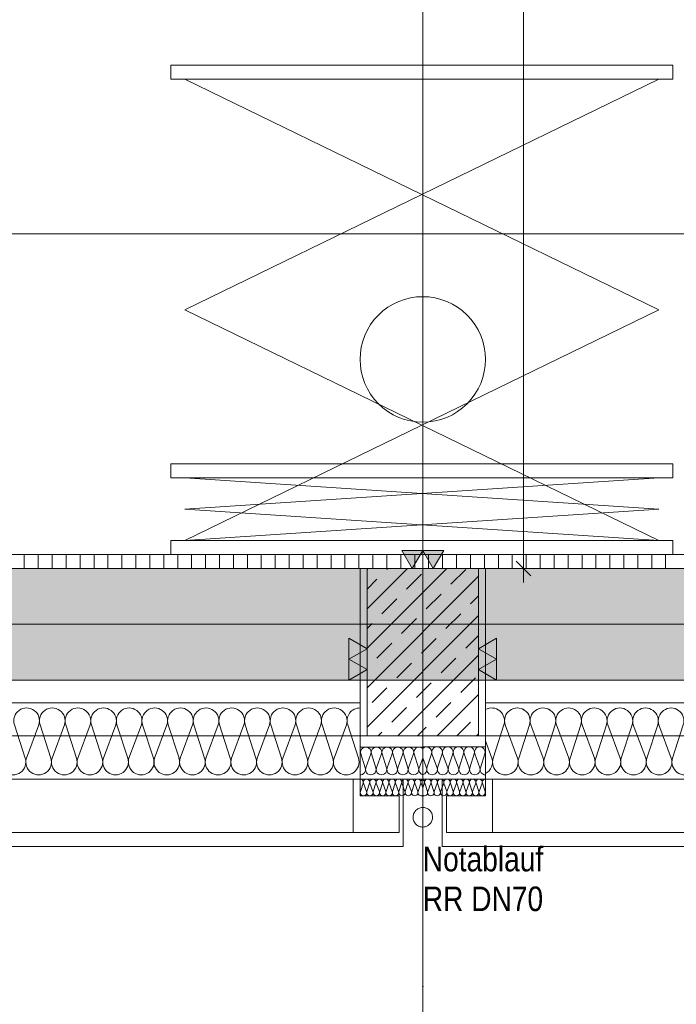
# Model space of a CAD drawing. Extents: x -720 to 300, y 62 to 1162.
# Tile 23 of 256: x -182 to -135, y 197 to 267. Entities that reach past the tile are written whole.
import ezdxf
from ezdxf.lldxf.tags import DXFTag

# ---------------------------------------------------------------- set-up
doc = ezdxf.new("R2010")
doc.units = 0
doc.layers.get('0').update_dxf_attribs({"lineweight": 13})
for name, color, linetype, lineweight, true_color in [('30 -33 Aussenwände- 2 nichttragend', 7, 'Continuous', 9, 0x003dff), ('30 -33 Aussenwände- 3 Aussenstützen', 7, 'Continuous', 50, 0x0000dd), ('30 -33 Aussenwände- 7 Fassade_ Elemente', 7, 'Continuous', 9, 0x00aacc), ('30 -34 Innenwände- 2 nichttragend', 7, 'Continuous', 18, 0xff7fe6), ('30 -35 Decken- 1 Konstruktion-Träger- Stahlbeton', 7, 'Continuous', 13, 0x33aa00), ('60- 61 allgemeine Ausstattung- 1 Möbel', 7, 'Continuous', 9, 0x00cccc), ('70 -72 Beschriftung- 1 Beschriftung allgemein', 7, 'Continuous', 9, 0xff6633), ('70 -72 Beschriftung- 2 Beschriftung Bauteile', 7, 'Continuous', 9, 0x9999ff), ('70 -76 Bemaßung- 2 Allgemein', 9, 'Continuous', 5, 0x808080), ('iwb_Schraffur_Unterzug', 7, 'Continuous', 5, 0xffffcc)]:
    doc.layers.add(name, color=color, linetype=linetype, lineweight=lineweight, true_color=true_color)
doc.layers.add('40 -41 Abwasser_Wasser_Gas- 2 Wasser-1', color=7, linetype='Continuous', lineweight=15)
doc.layers.add('70 -71 Achsen- 1 Gebäudeachsen', color=7, linetype='STRICHPUNKT2-A06G93UB8I', lineweight=18)
doc.styles.get("Standard").update_dxf_attribs({"font": 'ARIALN.TTF'})
tags = doc.linetypes.add('fein_strichliert-A06G93UC8I', pattern=[4, 1, -2, 1]).pattern_tags.tags
tags[8:9] = [DXFTag(74, 4), DXFTag(75, 0), DXFTag(340, '0'), DXFTag(46, 0.0), DXFTag(50, 0.0), DXFTag(44, 0.0), DXFTag(45, 0.0)]
tags[6:7] = [DXFTag(74, 4), DXFTag(75, 0), DXFTag(340, '0'), DXFTag(46, 0.0), DXFTag(50, 0.0), DXFTag(44, 0.0), DXFTag(45, 0.0)]
tags[4:5] = [DXFTag(74, 4), DXFTag(75, 0), DXFTag(340, '0'), DXFTag(46, 0.0), DXFTag(50, 0.0), DXFTag(44, 0.0), DXFTag(45, 0.0)]
tags = doc.linetypes.add('STRICHPUNKT2-A06G93UB8I', pattern=[12.7, 6.35, -3.175, 0, -3.175]).pattern_tags.tags
tags[10:11] = [DXFTag(74, 4), DXFTag(75, 0), DXFTag(340, '0'), DXFTag(46, 0.0), DXFTag(50, 0.0), DXFTag(44, 0.0), DXFTag(45, 0.0)]
tags[8:9] = [DXFTag(74, 4), DXFTag(75, 0), DXFTag(340, '0'), DXFTag(46, 0.0), DXFTag(50, 0.0), DXFTag(44, 0.0), DXFTag(45, 0.0)]
tags[6:7] = [DXFTag(74, 4), DXFTag(75, 0), DXFTag(340, '0'), DXFTag(46, 0.0), DXFTag(50, 0.0), DXFTag(44, 0.0), DXFTag(45, 0.0)]
tags[4:5] = [DXFTag(74, 4), DXFTag(75, 0), DXFTag(340, '0'), DXFTag(46, 0.0), DXFTag(50, 0.0), DXFTag(44, 0.0), DXFTag(45, 0.0)]

# ---------------------------------------------------------------- blocks, each defined once
blk = doc.blocks.new('Referenz-A06G93UD8I')
at = {"layer": '30 -33 Aussenwände- 2 nichttragend', "color": 0, "linetype": 'fein_strichliert-A06G93UC8I', "lineweight": -2, "ltscale": 0.13}
for p, q in [((-156.853, 215.912), (-250.953, 215.912)), ((-148.853, 215.912), (-4.853, 215.912))]:
    blk.add_line(p, q, dxfattribs=at)
at = {"layer": '30 -33 Aussenwände- 3 Aussenstützen', "color": 0, "lineweight": -2}
for p, q in [((-156.853, 227.847), (-156.788, 227.912)), ((-156.853, 225.018), (-153.959, 227.912)), ((-156.853, 222.19), (-151.131, 227.912)), ((-155.432, 227.853), (-155.373, 227.912)), ((-154.018, 226.439), (-152.957, 227.5)), ((-150.836, 226.793), (-149.775, 227.853)), ((-156.853, 219.361), (-148.853, 227.361)), ((-156.853, 226.432), (-156.139, 227.146)), ((-152.603, 225.025), (-151.543, 226.086)), ((-155.785, 224.671), (-154.725, 225.732)), ((-149.421, 225.379), (-148.853, 225.947)), ((-151.189, 223.611), (-150.129, 224.671)), ((-156.853, 216.533), (-148.853, 224.533)), ((-156.853, 223.604), (-156.493, 223.964)), ((-154.371, 223.257), (-153.311, 224.318)), ((-156.139, 221.49), (-155.078, 222.55)), ((-152.957, 221.843), (-151.896, 222.904)), ((-149.775, 222.197), (-148.853, 223.119)), ((-154.725, 220.075), (-153.664, 221.136)), ((-154.645, 215.912), (-148.853, 221.705)), ((-151.543, 220.429), (-150.482, 221.49)), ((-156.853, 220.776), (-156.846, 220.782)), ((-152.853, 218.912), (-152.853, 220.912)), ((-153.853, 219.912), (-151.853, 219.912)), ((-153.311, 218.661), (-152.25, 219.722)), ((-150.129, 219.015), (-149.068, 220.075)), ((-156.493, 218.308), (-155.432, 219.368)), ((-151.896, 217.247), (-150.836, 218.308)), ((-151.817, 215.912), (-148.853, 218.876)), ((-155.078, 216.893), (-154.018, 217.954)), ((-150.403, 215.912), (-149.421, 216.893)), ((-156.06, 215.912), (-155.785, 216.186)), ((-153.231, 215.912), (-152.603, 216.54)), ((-148.989, 215.912), (-148.853, 216.048))]:
    blk.add_line(p, q, dxfattribs=at)
at = {"layer": '30 -33 Aussenwände- 3 Aussenstützen', "color": 0, "linetype": 'Continuous', "lineweight": -2, "ltscale": 0.13}
for p, q in [((-156.853, 227.912), (-156.853, 215.912)), ((-148.853, 227.912), (-156.853, 227.912)), ((-148.853, 215.912), (-148.853, 227.912)), ((-156.853, 215.912), (-148.853, 215.912))]:
    blk.add_line(p, q, dxfattribs=at)
at = {"layer": '30 -33 Aussenwände- 7 Fassade_ Elemente', "color": 0, "linetype": 'Continuous', "lineweight": -2, "ltscale": 0.13}
for p, q in [((-157.353, 227.912), (-300.353, 227.912)), ((-157.353, 212.812), (-157.353, 227.912)), ((-148.353, 227.912), (-5.353, 227.912)), ((-148.353, 212.812), (-148.353, 227.912)), ((-152.853, 218.912), (-152.853, 220.912)), ((-153.853, 219.912), (-151.853, 219.912)), ((-300.353, 218.272), (-157.353, 218.272)), ((-157.353, 218.272), (-157.353, 215.112)), ((-148.353, 218.272), (-148.353, 215.116)), ((-5.353, 218.272), (-148.353, 218.272)), ((-182.141, 216.712), (-181.37, 214.312)), ((-181.28, 214.312), (-180.392, 216.712)), ((-180.302, 216.712), (-179.531, 214.312)), ((-179.441, 214.312), (-178.554, 216.712)), ((-178.464, 216.712), (-177.693, 214.312)), ((-177.603, 214.312), (-176.715, 216.712)), ((-176.625, 216.712), (-175.854, 214.312)), ((-175.764, 214.312), (-174.877, 216.712)), ((-174.787, 216.712), (-174.015, 214.312)), ((-173.925, 214.312), (-173.038, 216.712)), ((-172.948, 216.712), (-172.177, 214.312)), ((-172.087, 214.312), (-171.2, 216.712)), ((-171.11, 216.712), (-170.338, 214.312)), ((-170.248, 214.312), (-169.361, 216.712)), ((-169.271, 216.712), (-168.5, 214.312)), ((-168.41, 214.312), (-167.523, 216.712)), ((-167.433, 216.712), (-166.661, 214.312)), ((-166.571, 214.312), (-165.684, 216.712)), ((-165.594, 216.712), (-164.823, 214.312)), ((-164.733, 214.312), (-163.846, 216.712)), ((-163.756, 216.712), (-162.984, 214.312)), ((-162.894, 214.312), (-162.007, 216.712)), ((-161.917, 216.712), (-161.146, 214.312)), ((-161.056, 214.312), (-160.169, 216.712)), ((-160.079, 216.712), (-159.307, 214.312)), ((-159.217, 214.312), (-158.33, 216.712)), ((-158.24, 216.712), (-157.469, 214.312)), ((-147.807, 214.312), (-147.035, 216.712)), ((-146.945, 216.712), (-146.058, 214.312)), ((-145.968, 214.312), (-145.197, 216.712)), ((-145.107, 216.712), (-144.22, 214.312)), ((-144.13, 214.312), (-143.358, 216.712)), ((-143.268, 216.712), (-142.381, 214.312)), ((-142.291, 214.312), (-141.52, 216.712)), ((-141.43, 216.712), (-140.543, 214.312)), ((-140.453, 214.312), (-139.681, 216.712)), ((-139.591, 216.712), (-138.704, 214.312)), ((-138.614, 214.312), (-137.843, 216.712)), ((-137.753, 216.712), (-136.866, 214.312)), ((-136.776, 214.312), (-136.004, 216.712)), ((-135.914, 216.712), (-135.027, 214.312)), ((-134.937, 214.312), (-134.166, 216.712)), ((-147.897, 214.312), (-148.353, 215.546)), ((-157.353, 215.112), (-152.853, 215.112)), ((-148.353, 215.116), (-152.853, 215.116)), ((-156.983, 213.612), (-157.305, 214.612)), ((-156.576, 214.612), (-156.946, 213.612)), ((-156.217, 213.612), (-156.539, 214.612)), ((-155.81, 214.612), (-156.18, 213.612)), ((-155.451, 213.612), (-155.773, 214.612)), ((-155.044, 214.612), (-155.414, 213.612)), ((-154.685, 213.612), (-155.007, 214.612)), ((-154.278, 214.612), (-154.648, 213.612)), ((-153.919, 213.612), (-154.241, 214.612)), ((-153.512, 214.612), (-153.882, 213.612)), ((-153.153, 213.612), (-153.474, 214.612)), ((-153.116, 213.612), (-152.853, 214.323)), ((-152.59, 213.616), (-152.853, 214.326)), ((-152.553, 213.616), (-152.231, 214.616)), ((-152.194, 214.616), (-151.824, 213.616)), ((-151.787, 213.616), (-151.465, 214.616)), ((-151.428, 214.616), (-151.058, 213.616)), ((-151.021, 213.616), (-150.699, 214.616)), ((-150.662, 214.616), (-150.292, 213.616)), ((-150.255, 213.616), (-149.933, 214.616)), ((-149.896, 214.616), (-149.526, 213.616)), ((-149.489, 213.616), (-149.167, 214.616)), ((-149.13, 214.616), (-148.76, 213.616)), ((-148.723, 213.616), (-148.401, 214.616)), ((-152.853, 212.812), (-305.353, 212.812)), ((-299.853, 212.812), (-157.853, 212.812)), ((-157.853, 208.972), (-157.853, 212.812)), ((-157.853, 212.812), (-157.353, 212.812)), ((-157.853, 212.812), (-157.853, 208.972)), ((-157.353, 212.812), (-157.353, 211.612)), ((-154.253, 212.812), (-157.353, 212.812)), ((-154.253, 207.972), (-154.253, 212.812)), ((-152.853, 212.812), (-0.353, 212.812)), ((-151.453, 207.972), (-151.453, 212.812)), ((-151.453, 212.812), (-148.353, 212.812)), ((-147.853, 212.812), (-148.353, 212.812)), ((-148.353, 212.812), (-148.353, 211.612)), ((-147.853, 208.972), (-147.853, 212.812)), ((-147.853, 212.812), (-147.853, 208.972)), ((-5.853, 212.812), (-147.853, 212.812)), ((-157.131, 212.512), (-157.323, 211.912)), ((-156.886, 211.912), (-157.109, 212.512)), ((-156.671, 212.512), (-156.864, 211.912)), ((-156.427, 211.913), (-156.649, 212.512)), ((-156.212, 212.513), (-156.404, 211.913)), ((-155.967, 211.913), (-156.189, 212.513)), ((-155.752, 212.513), (-155.945, 211.913)), ((-155.507, 211.913), (-155.73, 212.513)), ((-155.293, 212.513), (-155.485, 211.913)), ((-155.048, 211.914), (-155.27, 212.513)), ((-154.833, 212.514), (-155.025, 211.914)), ((-154.588, 211.914), (-154.81, 212.514)), ((-154.373, 212.514), (-154.566, 211.914)), ((-154.129, 211.914), (-154.351, 212.514)), ((-153.914, 212.514), (-154.106, 211.914)), ((-153.669, 211.915), (-153.891, 212.514)), ((-153.454, 212.515), (-153.646, 211.915)), ((-153.209, 211.915), (-153.432, 212.515)), ((-152.994, 212.515), (-153.187, 211.915)), ((-152.972, 212.515), (-152.853, 212.193)), ((-152.734, 212.515), (-152.853, 212.193)), ((-152.711, 212.515), (-152.519, 211.915)), ((-152.497, 211.915), (-152.274, 212.515)), ((-152.252, 212.515), (-152.059, 211.915)), ((-152.037, 211.915), (-151.815, 212.514)), ((-151.792, 212.514), (-151.6, 211.914)), ((-151.577, 211.914), (-151.355, 212.514)), ((-151.333, 212.514), (-151.14, 211.914)), ((-151.118, 211.914), (-150.895, 212.514)), ((-150.873, 212.514), (-150.681, 211.914)), ((-150.658, 211.914), (-150.436, 212.513)), ((-150.413, 212.513), (-150.221, 211.913)), ((-150.198, 211.913), (-149.976, 212.513)), ((-149.954, 212.513), (-149.761, 211.913)), ((-149.739, 211.913), (-149.517, 212.513)), ((-149.494, 212.513), (-149.302, 211.913)), ((-149.279, 211.913), (-149.057, 212.512)), ((-149.034, 212.512), (-148.842, 211.912)), ((-148.82, 211.912), (-148.597, 212.512)), ((-148.575, 212.512), (-148.382, 211.912)), ((-157.353, 211.612), (-154.553, 211.612)), ((-154.553, 211.612), (-154.553, 208.972)), ((-148.353, 211.612), (-151.153, 211.612)), ((-151.153, 211.612), (-151.153, 208.972)), ((-157.853, 208.972), (-299.853, 208.972)), ((-154.553, 208.972), (-157.853, 208.972)), ((-151.153, 208.972), (-147.853, 208.972)), ((-147.853, 208.972), (-5.853, 208.972)), ((-303.453, 207.972), (-154.253, 207.972)), ((-2.253, 207.972), (-151.453, 207.972))]:
    blk.add_line(p, q, dxfattribs=at)
for centre, major_axis, end_param in [((-181.267, 216.994), (0.874, -0.282), 3.764652), ((-179.428, 216.994), (0.874, -0.282), 3.764652), ((-177.59, 216.994), (0.874, -0.282), 3.764652), ((-175.751, 216.994), (0.874, -0.282), 3.764652), ((-173.913, 216.994), (0.874, -0.282), 3.764652), ((-172.074, 216.994), (0.874, -0.282), 3.764652), ((-170.235, 216.994), (0.874, -0.282), 3.764652), ((-168.397, 216.994), (0.874, -0.282), 3.764652), ((-166.558, 216.994), (0.874, -0.282), 3.764652), ((-164.72, 216.994), (0.874, -0.282), 3.764652), ((-162.881, 216.994), (0.874, -0.282), 3.764652), ((-161.043, 216.994), (0.874, -0.282), 3.764652), ((-159.204, 216.994), (0.874, -0.282), 3.764652), ((-157.366, 216.994), (0.013, 0.918), 1.896254), ((-147.91, 216.994), (0.874, -0.282), 2.386279), ((-146.071, 216.994), (0.874, -0.282), 3.765224), ((-146.071, 216.994), (-0.539, 0.744), 1.255075), ((-146.071, 216.994), (0.539, 0.744), 1.255075), ((-146.071, 216.994), (0.874, -0.282), 1.255075), ((-144.233, 216.994), (0.874, -0.282), 3.765224), ((-144.233, 216.994), (-0.539, 0.744), 1.255075), ((-144.233, 216.994), (0.539, 0.744), 1.255075), ((-144.233, 216.994), (0.874, -0.282), 1.255075), ((-142.394, 216.994), (0.874, -0.282), 3.765224), ((-140.556, 216.994), (0.874, -0.282), 3.765224), ((-138.717, 216.994), (0.874, -0.282), 3.765224), ((-136.878, 216.994), (0.874, -0.282), 3.765224), ((-135.04, 216.994), (0.874, -0.282), 3.765224), ((-156.94, 214.73), (0.364, -0.117), 3.765224), ((-156.174, 214.73), (0.364, -0.117), 3.765224), ((-155.408, 214.73), (0.364, -0.117), 3.765224), ((-154.642, 214.73), (0.364, -0.117), 3.765224), ((-154.642, 214.73), (-0.225, 0.31), 1.255075), ((-154.642, 214.73), (0.225, 0.31), 1.255075), ((-154.642, 214.73), (0.364, -0.117), 1.255075), ((-153.876, 214.73), (0.364, -0.117), 3.765224), ((-153.876, 214.73), (-0.225, 0.31), 1.255075), ((-153.876, 214.73), (0.225, 0.31), 1.255075), ((-153.876, 214.73), (0.364, -0.117), 1.255075), ((-153.11, 214.73), (0.257, 0.283), 2.619647), ((-152.596, 214.733), (0.364, -0.117), 2.619647), ((-151.83, 214.733), (0.364, -0.117), 3.765224), ((-151.83, 214.733), (-0.225, 0.31), 1.255075), ((-151.83, 214.733), (0.225, 0.31), 1.255075), ((-151.83, 214.733), (0.364, -0.117), 1.255075), ((-151.064, 214.733), (0.364, -0.117), 3.765224), ((-151.064, 214.733), (-0.225, 0.31), 1.255075), ((-151.064, 214.733), (0.225, 0.31), 1.255075), ((-151.064, 214.733), (0.364, -0.117), 1.255075), ((-150.298, 214.733), (0.364, -0.117), 3.765224), ((-149.532, 214.733), (0.364, -0.117), 3.765224), ((-148.765, 214.733), (0.364, -0.117), 3.765224), ((-182.244, 214.03), (-0.874, 0.282), 3.765224), ((-180.405, 214.03), (-0.874, 0.282), 3.765224), ((-178.567, 214.03), (-0.874, 0.282), 3.765224), ((-176.728, 214.03), (-0.874, 0.282), 3.765224), ((-174.89, 214.03), (-0.874, 0.282), 3.765224), ((-173.051, 214.03), (-0.874, 0.282), 3.765224), ((-171.213, 214.03), (-0.874, 0.282), 3.765224), ((-169.374, 214.03), (-0.874, 0.282), 3.765224), ((-167.536, 214.03), (-0.874, 0.282), 3.765224), ((-165.697, 214.03), (-0.874, 0.282), 3.765224), ((-163.859, 214.03), (-0.874, 0.282), 3.765224), ((-162.02, 214.03), (-0.874, 0.282), 3.765224), ((-160.181, 214.03), (-0.874, 0.282), 3.765224), ((-158.343, 214.03), (-0.874, 0.282), 3.765224), ((-148.771, 214.031), (0.418, -0.818), 1.409854), ((-146.932, 214.031), (-0.874, 0.282), 1.254884), ((-146.932, 214.031), (0.539, -0.744), 1.254884), ((-145.094, 214.031), (-0.874, 0.282), 1.254884), ((-145.094, 214.031), (-0.874, 0.282), 3.764652), ((-145.094, 214.031), (0.539, -0.744), 1.254884), ((-143.255, 214.031), (-0.874, 0.282), 1.254884), ((-143.255, 214.031), (-0.874, 0.282), 3.764652), ((-143.255, 214.031), (0.539, -0.744), 1.254884), ((-141.417, 214.031), (-0.874, 0.282), 3.764652), ((-139.578, 214.031), (-0.874, 0.282), 3.764652), ((-137.74, 214.031), (-0.874, 0.282), 3.764652), ((-135.901, 214.031), (-0.874, 0.282), 3.764652), ((-134.063, 214.031), (-0.874, 0.282), 3.764652), ((-157.348, 213.495), (-0.005, -0.383), 1.896254), ((-156.582, 213.495), (-0.364, 0.117), 3.764652), ((-155.816, 213.495), (-0.364, 0.117), 3.764652), ((-155.049, 213.495), (-0.364, 0.117), 3.764652), ((-155.049, 213.495), (-0.364, 0.117), 1.254884), ((-155.049, 213.495), (0.225, -0.31), 1.254884), ((-154.283, 213.495), (-0.364, 0.117), 1.254884), ((-154.283, 213.495), (-0.364, 0.117), 3.764652), ((-154.283, 213.495), (0.225, -0.31), 1.254884), ((-153.517, 213.495), (-0.364, 0.117), 1.254884), ((-153.517, 213.495), (0.225, -0.31), 1.254884), ((-152.751, 213.495), (-0.364, 0.117), 1.613483), ((-152.955, 213.498), (0.102, -0.369), 1.613483), ((-152.189, 213.498), (-0.364, 0.117), 1.254884), ((-152.189, 213.498), (0.225, -0.31), 1.254884), ((-151.423, 213.498), (-0.364, 0.117), 3.764652), ((-151.423, 213.498), (-0.364, 0.117), 1.254884), ((-151.423, 213.498), (0.225, -0.31), 1.254884), ((-150.656, 213.498), (-0.364, 0.117), 3.764652), ((-150.656, 213.498), (-0.364, 0.117), 1.254884), ((-150.656, 213.498), (0.225, -0.31), 1.254884), ((-149.89, 213.498), (-0.364, 0.117), 3.764652), ((-149.124, 213.498), (-0.364, 0.117), 3.764652), ((-148.358, 213.498), (-0.364, 0.117), 1.896254), ((-146.932, 214.031), (-0.539, -0.744), 1.254884), ((-145.094, 214.031), (-0.539, -0.744), 1.254884), ((-143.255, 214.031), (-0.539, -0.744), 1.254884), ((-157.35, 212.582), (0.219, -0.07), 1.896254), ((-156.89, 212.583), (0.219, -0.07), 3.764652), ((-156.43, 212.583), (0.219, -0.07), 3.764652), ((-155.971, 212.583), (0.219, -0.07), 3.764652), ((-155.511, 212.584), (0.219, -0.07), 3.764652), ((-155.052, 212.584), (0.219, -0.07), 3.764652), ((-155.049, 213.495), (-0.225, -0.31), 1.254884), ((-154.592, 212.584), (0.219, -0.07), 3.764652), ((-154.283, 213.495), (-0.225, -0.31), 1.254884), ((-154.132, 212.585), (0.219, -0.07), 3.764652), ((-154.132, 212.585), (-0.135, 0.186), 1.254884), ((-154.132, 212.585), (0.135, 0.186), 1.254884), ((-154.132, 212.585), (0.219, -0.07), 1.254884), ((-153.673, 212.585), (0.219, -0.07), 3.764652), ((-153.673, 212.585), (-0.135, 0.186), 1.254884), ((-153.673, 212.585), (0.135, 0.186), 1.254884), ((-153.517, 213.495), (-0.225, -0.31), 1.254884), ((-153.673, 212.585), (0.219, -0.07), 1.254884), ((-153.213, 212.585), (-0.135, 0.186), 1.254884), ((-153.213, 212.585), (0.135, 0.186), 1.254884), ((-153.213, 212.585), (0.219, -0.07), 1.254884), ((-152.753, 212.586), (-0.1, 0.207), 1.434048), ((-152.953, 212.586), (0.219, -0.071), 1.434048), ((-152.493, 212.585), (-0.135, 0.186), 1.254884), ((-152.493, 212.585), (0.135, 0.186), 1.254884), ((-152.189, 213.498), (-0.225, -0.31), 1.254884), ((-152.493, 212.585), (0.219, -0.071), 1.254884), ((-152.033, 212.585), (0.219, -0.071), 3.764652), ((-152.033, 212.585), (-0.135, 0.186), 1.254884), ((-152.033, 212.585), (0.135, 0.186), 1.254884), ((-152.033, 212.585), (0.219, -0.071), 1.254884), ((-151.574, 212.585), (0.219, -0.071), 3.764652), ((-151.574, 212.585), (-0.135, 0.186), 1.254884), ((-151.574, 212.585), (0.135, 0.186), 1.254884), ((-151.423, 213.498), (-0.225, -0.31), 1.254884), ((-151.574, 212.585), (0.219, -0.071), 1.254884), ((-151.114, 212.584), (0.219, -0.071), 3.764652), ((-150.654, 212.584), (0.219, -0.071), 3.764652), ((-150.656, 213.498), (-0.225, -0.31), 1.254884), ((-150.195, 212.584), (0.219, -0.071), 3.764652), ((-149.735, 212.583), (0.219, -0.071), 3.764652), ((-149.275, 212.583), (0.219, -0.071), 3.764652), ((-148.816, 212.583), (0.219, -0.071), 3.764652), ((-148.356, 212.582), (0.003, 0.23), 1.896254), ((-157.105, 211.842), (-0.219, 0.07), 3.765224), ((-156.645, 211.842), (-0.219, 0.07), 3.765224), ((-156.186, 211.842), (-0.219, 0.07), 3.765224), ((-155.726, 211.843), (-0.219, 0.07), 3.765224), ((-155.266, 211.843), (-0.219, 0.07), 3.765224), ((-154.807, 211.843), (-0.219, 0.07), 3.765224), ((-154.347, 211.844), (-0.219, 0.07), 3.765224), ((-153.887, 211.844), (-0.219, 0.07), 3.765224), ((-153.887, 211.844), (-0.219, 0.07), 1.255075), ((-153.887, 211.844), (0.135, -0.186), 1.255075), ((-153.428, 211.844), (-0.219, 0.07), 1.255075), ((-153.428, 211.844), (-0.219, 0.07), 3.765224), ((-153.428, 211.844), (0.135, -0.186), 1.255075), ((-152.968, 211.845), (-0.219, 0.07), 2.411197), ((-152.738, 211.845), (-0.116, -0.198), 2.411197), ((-152.278, 211.844), (-0.219, 0.071), 1.255075), ((-152.278, 211.844), (-0.219, 0.071), 3.765224), ((-152.278, 211.844), (0.135, -0.186), 1.255075), ((-151.818, 211.844), (-0.219, 0.071), 1.255075), ((-151.818, 211.844), (-0.219, 0.071), 3.765224), ((-151.818, 211.844), (0.135, -0.186), 1.255075), ((-151.359, 211.844), (-0.219, 0.071), 3.765224), ((-150.899, 211.843), (-0.219, 0.071), 3.765224), ((-150.44, 211.843), (-0.219, 0.071), 3.765224), ((-149.98, 211.843), (-0.219, 0.071), 3.765224), ((-149.52, 211.842), (-0.219, 0.071), 3.765224), ((-149.061, 211.842), (-0.219, 0.071), 3.765224), ((-148.601, 211.842), (-0.219, 0.071), 3.765224), ((-153.887, 211.844), (-0.135, -0.186), 1.255075), ((-153.428, 211.844), (-0.135, -0.186), 1.255075), ((-152.278, 211.844), (-0.135, -0.186), 1.255075), ((-151.818, 211.844), (-0.135, -0.186), 1.255075)]:
    blk.add_ellipse(centre, major_axis=major_axis, ratio=1, start_param=0, end_param=end_param, dxfattribs=at)
at = {"layer": '30 -34 Innenwände- 2 nichttragend', "color": 0, "linetype": 'Continuous', "lineweight": -2, "ltscale": 0.13}
for p, q in [((4.647, 228.912), (-250.953, 228.912)), ((4.647, 227.912), (-250.953, 227.912))]:
    blk.add_line(p, q, dxfattribs=at)
at = {"layer": '30 -34 Innenwände- 2 nichttragend', "color": 0, "lineweight": -2}
for p, q in [((4.647, 228.912), (-250.953, 228.912)), ((-181.433, 228.912), (-181.433, 227.912)), ((-180.433, 228.912), (-180.433, 227.912)), ((-179.433, 228.912), (-179.433, 227.912)), ((-178.433, 228.912), (-178.433, 227.912)), ((-177.433, 228.912), (-177.433, 227.912)), ((-176.433, 228.912), (-176.433, 227.912)), ((-175.433, 228.912), (-175.433, 227.912)), ((-174.433, 228.912), (-174.433, 227.912)), ((-173.433, 228.912), (-173.433, 227.912)), ((-172.433, 228.912), (-172.433, 227.912)), ((-171.433, 228.912), (-171.433, 227.912)), ((-170.433, 228.912), (-170.433, 227.912)), ((-169.433, 228.912), (-169.433, 227.912)), ((-168.433, 228.912), (-168.433, 227.912)), ((-167.433, 228.912), (-167.433, 227.912)), ((-166.433, 228.912), (-166.433, 227.912)), ((-165.433, 228.912), (-165.433, 227.912)), ((-164.433, 228.912), (-164.433, 227.912)), ((-163.433, 228.912), (-163.433, 227.912)), ((-162.433, 228.912), (-162.433, 227.912)), ((-161.433, 228.912), (-161.433, 227.912)), ((-160.433, 228.912), (-160.433, 227.912)), ((-159.433, 228.912), (-159.433, 227.912)), ((-158.433, 228.912), (-158.433, 227.912)), ((-157.433, 228.912), (-157.433, 227.912)), ((-156.433, 228.912), (-156.433, 227.912)), ((-155.433, 228.912), (-155.433, 227.912)), ((-154.433, 228.912), (-154.433, 227.912)), ((-153.433, 228.912), (-153.433, 227.912)), ((-152.433, 228.912), (-152.433, 227.912)), ((-151.433, 228.912), (-151.433, 227.912)), ((-150.433, 228.912), (-150.433, 227.912)), ((-149.433, 228.912), (-149.433, 227.912)), ((-148.433, 228.912), (-148.433, 227.912)), ((-147.433, 228.912), (-147.433, 227.912)), ((-146.433, 228.912), (-146.433, 227.912)), ((-145.433, 228.912), (-145.433, 227.912)), ((-144.433, 228.912), (-144.433, 227.912)), ((-143.433, 228.912), (-143.433, 227.912)), ((-142.433, 228.912), (-142.433, 227.912)), ((-141.433, 228.912), (-141.433, 227.912)), ((-140.433, 228.912), (-140.433, 227.912)), ((-139.433, 228.912), (-139.433, 227.912)), ((-138.433, 228.912), (-138.433, 227.912)), ((-137.433, 228.912), (-137.433, 227.912)), ((-136.433, 228.912), (-136.433, 227.912)), ((-135.433, 228.912), (-135.433, 227.912)), ((4.647, 227.912), (-250.953, 227.912))]:
    blk.add_line(p, q, dxfattribs=at)
at = {"layer": '30 -35 Decken- 1 Konstruktion-Träger- Stahlbeton', "color": 0, "linetype": 'fein_strichliert-A06G93UC8I', "lineweight": -2, "ltscale": 0.13}
for p, q in [((76.456, 223.912), (-604.853, 223.912)), ((76.456, 215.912), (-604.853, 215.912))]:
    blk.add_line(p, q, dxfattribs=at)
at = {"layer": '40 -41 Abwasser_Wasser_Gas- 2 Wasser-1', "color": 0, "linetype": 'Continuous', "lineweight": -2, "ltscale": 0.13}
for p, q in [((-153.447, 210.442), (-153.408, 210.498)), ((-153.408, 210.498), (-153.364, 210.551)), ((-153.364, 210.551), (-153.315, 210.599)), ((-153.315, 210.599), (-153.261, 210.641)), ((-153.261, 210.641), (-153.203, 210.678)), ((-153.203, 210.678), (-153.142, 210.71)), ((-153.142, 210.71), (-153.078, 210.735)), ((-153.078, 210.735), (-153.012, 210.754)), ((-153.012, 210.754), (-152.944, 210.766)), ((-152.944, 210.766), (-152.876, 210.772)), ((-152.876, 210.772), (-152.807, 210.771)), ((-152.807, 210.771), (-152.739, 210.763)), ((-152.739, 210.763), (-152.672, 210.748)), ((-152.672, 210.748), (-152.606, 210.727)), ((-152.606, 210.727), (-152.543, 210.7)), ((-152.543, 210.7), (-152.483, 210.667)), ((-152.483, 210.667), (-152.427, 210.628)), ((-152.427, 210.628), (-152.374, 210.583)), ((-152.374, 210.583), (-152.327, 210.534)), ((-152.327, 210.534), (-152.284, 210.48)), ((-152.284, 210.48), (-152.247, 210.422)), ((-153.553, 210.049), (-153.551, 210.118)), ((-153.547, 209.981), (-153.553, 210.049)), ((-153.551, 210.118), (-153.544, 210.186)), ((-153.535, 209.913), (-153.547, 209.981)), ((-153.544, 210.186), (-153.529, 210.253)), ((-153.516, 209.847), (-153.535, 209.913)), ((-153.529, 210.253), (-153.508, 210.319)), ((-153.491, 209.783), (-153.516, 209.847)), ((-153.508, 210.319), (-153.481, 210.382)), ((-153.459, 209.722), (-153.491, 209.783)), ((-153.481, 210.382), (-153.447, 210.442)), ((-152.853, 210.072), (-152.853, 206.232)), ((-152.225, 209.763), (-152.259, 209.703)), ((-152.247, 210.422), (-152.215, 210.361)), ((-152.198, 209.826), (-152.225, 209.763)), ((-152.215, 210.361), (-152.19, 210.297)), ((-152.177, 209.891), (-152.198, 209.826)), ((-152.19, 210.297), (-152.171, 210.231)), ((-152.162, 209.958), (-152.177, 209.891)), ((-152.171, 210.231), (-152.159, 210.164)), ((-152.154, 210.026), (-152.162, 209.958)), ((-152.159, 210.164), (-152.153, 210.095)), ((-152.153, 210.095), (-152.154, 210.026)), ((-153.422, 209.665), (-153.459, 209.722)), ((-153.379, 209.611), (-153.422, 209.665)), ((-153.331, 209.561), (-153.379, 209.611)), ((-153.279, 209.517), (-153.331, 209.561)), ((-153.223, 209.478), (-153.279, 209.517)), ((-153.163, 209.444), (-153.223, 209.478)), ((-153.1, 209.417), (-153.163, 209.444)), ((-153.034, 209.396), (-153.1, 209.417)), ((-152.967, 209.382), (-153.034, 209.396)), ((-152.899, 209.374), (-152.967, 209.382)), ((-152.83, 209.373), (-152.899, 209.374)), ((-152.762, 209.378), (-152.83, 209.373)), ((-152.694, 209.391), (-152.762, 209.378)), ((-152.628, 209.409), (-152.694, 209.391)), ((-152.564, 209.435), (-152.628, 209.409)), ((-152.503, 209.466), (-152.564, 209.435)), ((-152.445, 209.503), (-152.503, 209.466)), ((-152.391, 209.546), (-152.445, 209.503)), ((-152.342, 209.594), (-152.391, 209.546)), ((-152.298, 209.646), (-152.342, 209.594)), ((-152.259, 209.703), (-152.298, 209.646))]:
    blk.add_line(p, q, dxfattribs=at)
at = {"layer": '60- 61 allgemeine Ausstattung- 1 Möbel', "color": 0, "linetype": 'fein_strichliert-A06G93UC8I', "lineweight": -2, "ltscale": 0.13}
for p, q in [((-134.926, 264.012), (-170.926, 264.012)), ((-170.926, 264.012), (-170.926, 263.012)), ((-134.926, 263.012), (-134.926, 264.012)), ((-170.926, 263.012), (-134.926, 263.012)), ((-169.926, 246.462), (-135.926, 263.012)), ((-169.926, 263.012), (-135.926, 246.462)), ((-135.926, 229.912), (-169.926, 246.462)), ((-135.926, 246.462), (-169.926, 229.912))]:
    blk.add_line(p, q, dxfattribs=at)
at = {"layer": '60- 61 allgemeine Ausstattung- 1 Möbel', "color": 0, "linetype": 'Continuous', "lineweight": -2, "ltscale": 0.13}
for p, q in [((-154.159, 247.218), (-154.575, 247.07)), ((-153.731, 247.326), (-154.159, 247.218)), ((-153.294, 247.39), (-153.731, 247.326)), ((-152.853, 247.412), (-153.294, 247.39)), ((-152.412, 247.39), (-152.853, 247.412)), ((-151.975, 247.326), (-152.412, 247.39)), ((-151.547, 247.218), (-151.975, 247.326)), ((-151.131, 247.07), (-151.547, 247.218)), ((-155.353, 246.654), (-155.708, 246.391)), ((-154.974, 246.881), (-155.353, 246.654)), ((-154.575, 247.07), (-154.974, 246.881)), ((-150.732, 246.881), (-151.131, 247.07)), ((-150.353, 246.654), (-150.732, 246.881)), ((-149.998, 246.391), (-150.353, 246.654)), ((-156.332, 245.767), (-156.595, 245.412)), ((-156.035, 246.094), (-156.332, 245.767)), ((-155.708, 246.391), (-156.035, 246.094)), ((-149.671, 246.094), (-149.998, 246.391)), ((-149.374, 245.767), (-149.671, 246.094)), ((-149.111, 245.412), (-149.374, 245.767)), ((-156.595, 245.412), (-156.822, 245.033)), ((-148.884, 245.033), (-149.111, 245.412)), ((-157.01, 244.634), (-157.159, 244.218)), ((-156.822, 245.033), (-157.01, 244.634)), ((-148.696, 244.634), (-148.884, 245.033)), ((-148.547, 244.218), (-148.696, 244.634)), ((-157.267, 243.79), (-157.331, 243.353)), ((-157.159, 244.218), (-157.267, 243.79)), ((-148.439, 243.79), (-148.547, 244.218)), ((-148.375, 243.353), (-148.439, 243.79)), ((-157.331, 243.353), (-157.353, 242.912)), ((-148.353, 242.912), (-148.375, 243.353)), ((-157.353, 242.912), (-157.331, 242.471)), ((-157.331, 242.471), (-157.267, 242.034)), ((-148.439, 242.034), (-148.375, 242.471)), ((-148.375, 242.471), (-148.353, 242.912)), ((-157.267, 242.034), (-157.159, 241.606)), ((-157.159, 241.606), (-157.01, 241.19)), ((-148.696, 241.19), (-148.547, 241.606)), ((-148.547, 241.606), (-148.439, 242.034)), ((-157.01, 241.19), (-156.822, 240.791)), ((-148.884, 240.791), (-148.696, 241.19)), ((-156.822, 240.791), (-156.595, 240.412)), ((-156.595, 240.412), (-156.332, 240.057)), ((-149.374, 240.057), (-149.111, 240.412)), ((-149.111, 240.412), (-148.884, 240.791)), ((-156.332, 240.057), (-156.035, 239.73)), ((-156.035, 239.73), (-155.708, 239.434)), ((-155.708, 239.434), (-155.353, 239.171)), ((-150.353, 239.171), (-149.998, 239.434)), ((-149.998, 239.434), (-149.671, 239.73)), ((-149.671, 239.73), (-149.374, 240.057)), ((-155.353, 239.171), (-154.974, 238.944)), ((-154.974, 238.944), (-154.575, 238.755)), ((-154.575, 238.755), (-154.159, 238.606)), ((-151.547, 238.606), (-151.131, 238.755)), ((-151.131, 238.755), (-150.732, 238.944)), ((-150.732, 238.944), (-150.353, 239.171)), ((-154.159, 238.606), (-153.731, 238.499)), ((-153.731, 238.499), (-153.294, 238.434)), ((-153.294, 238.434), (-152.853, 238.412)), ((-152.853, 238.412), (-152.412, 238.434)), ((-152.412, 238.434), (-151.975, 238.499)), ((-151.975, 238.499), (-151.547, 238.606)), ((-134.926, 235.412), (-170.926, 235.412)), ((-170.926, 235.412), (-170.926, 234.412)), ((-134.926, 234.412), (-134.926, 235.412)), ((-170.926, 234.412), (-134.926, 234.412)), ((-169.926, 232.162), (-135.926, 234.412)), ((-169.926, 234.412), (-135.926, 232.162)), ((-135.926, 229.912), (-169.926, 232.162)), ((-135.926, 232.162), (-169.926, 229.912)), ((-134.926, 229.912), (-170.926, 229.912)), ((-170.926, 229.912), (-170.926, 228.912)), ((-134.926, 228.912), (-134.926, 229.912)), ((-170.926, 228.912), (-134.926, 228.912))]:
    blk.add_line(p, q, dxfattribs=at)
at = {"layer": '70 -71 Achsen- 1 Gebäudeachsen', "color": 0, "linetype": 'STRICHPUNKT2-A06G93UB8I', "lineweight": -2, "ltscale": 0.13}
for p, q in [((-152.853, 1084.852), (-152.853, 85.412)), ((-682.362, 219.912), (76.456, 219.912))]:
    blk.add_line(p, q, dxfattribs=at)
at = {"layer": '70 -72 Beschriftung- 1 Beschriftung allgemein', "color": 0, "linetype": 'Continuous', "lineweight": -2, "ltscale": 0.13}
for p, q in [((-152.853, 210.072), (-152.853, 197.884)), ((-152.853, 197.884), (-152.87, 197.947)), ((-152.87, 197.947), (-152.836, 197.947)), ((-152.836, 197.947), (-152.853, 197.884))]:
    blk.add_line(p, q, dxfattribs=at)
at = {"layer": '70 -72 Beschriftung- 1 Beschriftung allgemein', "color": 0, "lineweight": -2}
for points in [[(-152.853, 197.884), (-152.87, 197.947), (-152.853, 197.947)], [(-152.853, 197.884), (-152.853, 197.947), (-152.836, 197.947)]]:
    blk.add_solid(points, dxfattribs=at)
at = {"layer": '70 -72 Beschriftung- 2 Beschriftung Bauteile', "color": 0, "lineweight": -2}
for p, q in [((-154.353, 229.211), (-153.603, 227.912)), ((-152.853, 229.211), (-154.353, 229.211)), ((-153.603, 227.912), (-152.853, 229.211)), ((-152.853, 229.211), (-152.103, 227.912)), ((-151.353, 229.211), (-152.853, 229.211)), ((-152.103, 227.912), (-151.353, 229.211)), ((-156.853, 222.162), (-158.152, 222.912)), ((-158.152, 222.912), (-158.152, 221.412)), ((-148.853, 222.162), (-147.554, 222.912)), ((-147.554, 222.912), (-147.554, 221.412)), ((-158.152, 221.412), (-156.853, 222.162)), ((-147.554, 221.412), (-148.853, 222.162)), ((-156.853, 220.662), (-158.152, 221.412)), ((-158.152, 221.412), (-158.152, 219.912)), ((-148.853, 220.662), (-147.554, 221.412)), ((-147.554, 221.412), (-147.554, 219.912)), ((-158.152, 219.912), (-156.853, 220.662)), ((-147.554, 219.912), (-148.853, 220.662))]:
    blk.add_line(p, q, dxfattribs=at)
for points in [[(-153.603, 227.912), (-154.353, 229.211), (-153.603, 229.211)], [(-153.603, 227.912), (-153.603, 229.211), (-152.853, 229.211)], [(-152.103, 227.912), (-152.853, 229.211), (-152.103, 229.211)], [(-152.103, 227.912), (-152.103, 229.211), (-151.353, 229.211)], [(-158.152, 221.412), (-158.152, 222.912), (-156.853, 222.162)], [(-147.554, 221.412), (-148.853, 222.162), (-147.554, 222.912)], [(-158.152, 219.912), (-158.152, 221.412), (-156.853, 220.662)], [(-147.554, 219.912), (-148.853, 220.662), (-147.554, 221.412)]]:
    blk.add_solid(points, dxfattribs=at)
at = {"layer": '70 -76 Bemaßung- 2 Allgemein', "color": 0, "linetype": 'Continuous', "lineweight": -2, "ltscale": 0.13}
for p, q in [((-145.633, 228.973), (-145.633, 387.852)), ((76.456, 251.912), (-602.791, 251.912)), ((-145.633, 226.912), (-145.633, 228.973)), ((-145.102, 227.382), (-146.164, 228.443)), ((-145.853, 227.912), (-144.633, 227.912))]:
    blk.add_line(p, q, dxfattribs=at)
at = {"layer": '70 -72 Beschriftung- 1 Beschriftung allgemein', "color": 0, "linetype": 'Continuous', "lineweight": -2, "ltscale": 0.13, "char_height": 1.76205, "attachment_point": 1}
for s, insert in [('{\\fArial Narrow;Notablauf}', (-152.853, 207.956)), ('{\\fArial Narrow;RR}', (-152.853, 205.104)), ('{\\fArial Narrow;DN70}', (-149.379, 205.104))]:
    blk.add_mtext(s, dxfattribs=dict(at, insert=insert))
blk = doc.blocks.new('Referenz-A06G93UF8I')
at = {"layer": 'iwb_Schraffur_Unterzug', "linetype": 'Continuous', "ltscale": 0.13}
for points in [[(-604.352, 223.912), (-604.352, 227.912), (76.456, 227.912)], [(-604.352, 223.912), (76.456, 227.912), (76.456, 226.167)], [(-604.352, 223.912), (76.456, 226.167), (76.456, 221.657)], [(-604.352, 223.912), (76.456, 221.657), (76.456, 219.912)], [(-604.352, 223.912), (76.456, 219.912), (-604.352, 219.912)]]:
    blk.add_solid(points, dxfattribs=at)

msp = doc.modelspace()

# ---------------------------------------------------------------- block references
at = {"color": 8, "lineweight": 13, "ltscale": 0.13, "true_color": 0x808080}
msp.add_blockref('Referenz-A06G93UD8I', (0, 0), dxfattribs=at)
at = {"color": 8, "lineweight": 25, "ltscale": 0.25, "true_color": 0x808080}
msp.add_blockref('Referenz-A06G93UF8I', (0, 0), dxfattribs=at)

doc.saveas('drawing.dxf')
